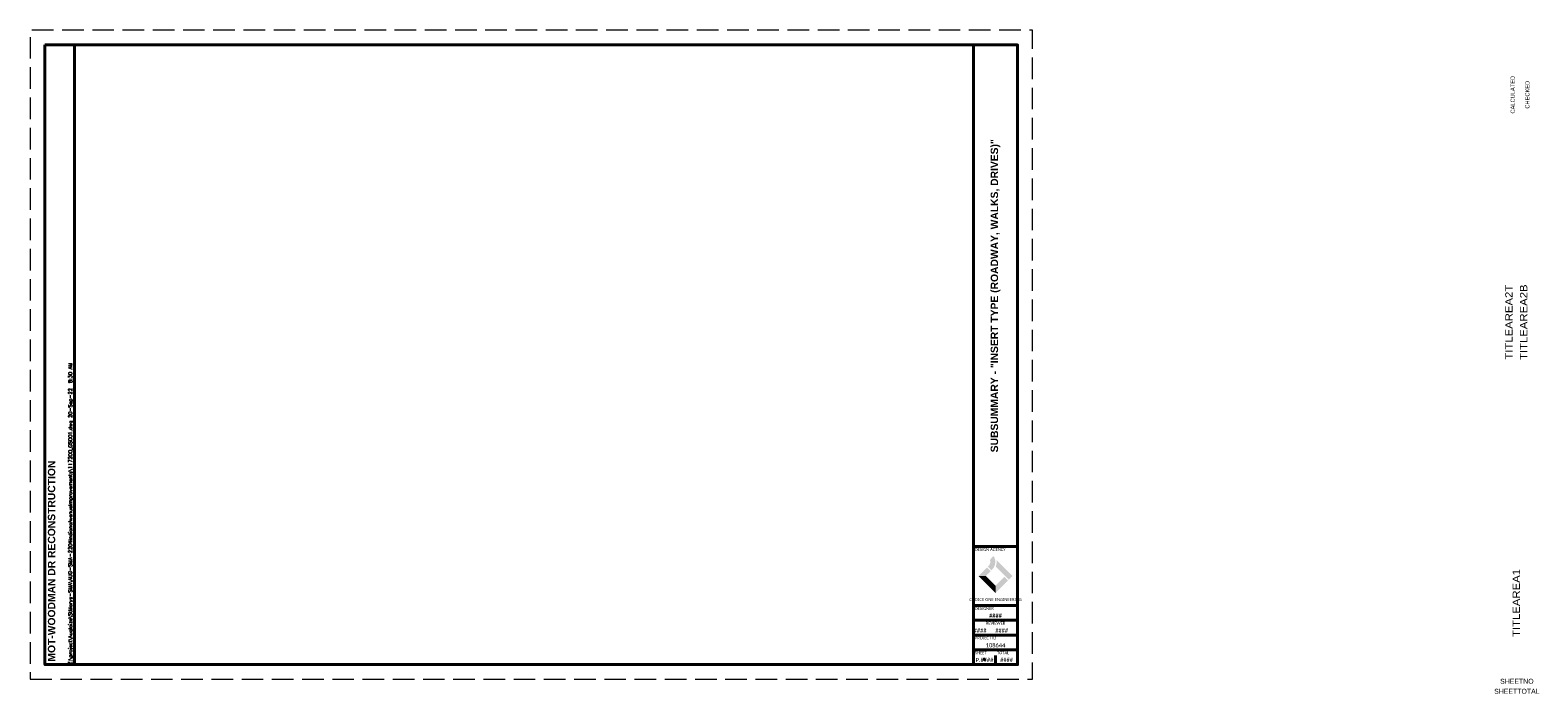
# Paper-space layout 'Layout1' of a CAD drawing. Header units: feet. Extents: x -1.5 to 49.6, y -1.1 to 21.4.
import ezdxf
from ezdxf.enums import TextEntityAlignment as Align

# ---------------------------------------------------------------- set-up
doc = ezdxf.new("R2010")
doc.units = ezdxf.units.FT
doc.header["$MEASUREMENT"] = 0
doc.linetypes.add('DGN Style 3', pattern=[1.025364, 0.732403, -0.292961])
doc.linetypes.add('OhDOT_USTN3', pattern=[0.22, 0.165, -0.055])
doc.layers.add('SH_Border', color=7, linetype='Continuous')
doc.layers.add('SH_Data', color=7, linetype='Continuous')
doc.layers.add('SH_Cut_Line', color=7, linetype='OhDOT_USTN3', lineweight=0, plot=False)
doc.layers.add('SH_Data (Construction)', color=7, linetype='Continuous', lineweight=0)
doc.layers.add('ST_Text', color=7, linetype='Continuous', lineweight=13)
doc.styles.add('DwgStamp', font='romans.shx')
doc.styles.add('Font 70-Main Title', font='txt', dxfattribs={"width": 1.15, "height": 0.25})
doc.styles.add('ONE1', font='trebuc.ttf')
doc.styles.add('Straight-Normal', font='font30.shx', dxfattribs={"height": 0.14})
doc.styles.add('Straight-Sub Title', font='font30.shx', dxfattribs={"height": 0.17})
doc.styles.add('Style-Calibri', font='calibri.ttf')
doc.styles.add('Text - LeftTop 0.1', font='arial.ttf', dxfattribs={"height": 0.1})

psp = doc.layouts.get("Layout1")

# ---------------------------------------------------------------- hatches: boundary and pattern name
at = {"layer": 'SH_Data', "true_color": 0x94d500}
h = psp.add_hatch(color=62, dxfattribs=at)
h.dxf.hatch_style = 1
h.paths.add_polyline_path([(31.081, 3.039), (30.96, 3.159), (30.676, 2.875), (30.917, 2.875)])
h.paths.add_polyline_path([(31.671, 2.723), (31.551, 2.843), (31.25, 2.542), (31.25, 2.301)])
at = {"layer": 'SH_Data', "true_color": 0x82bc00}
h = psp.add_hatch(color=62, dxfattribs=at)
h.dxf.hatch_style = 1
h.set_gradient(color1=(124, 43, 133), color2=(85, 50, 120), rotation=315, tint=1)
h.paths.add_polyline_path([(31.06, 3.425), (31.185, 3.551, -0.353311), (31.137, 3.095), (31.113, 3.071), (30.992, 3.191), (31.017, 3.216, 0.299693)])
h.paths.add_polyline_path([(31.285, 3.414, -0.134467), (31.259, 3.199), (31.583, 2.875), (31.703, 2.755), (31.824, 2.875)])
h = psp.add_hatch(color=62, dxfattribs=at)
h.dxf.hatch_style = 1
h.paths.add_polyline_path([(30.917, 2.875), (30.676, 2.875), (31.25, 2.301), (31.25, 2.542)])

# ---------------------------------------------------------------- linework, layer by layer
at = {"layer": 'SH_Border', "color": 7, "linetype": 'Continuous', "lineweight": 40}
for p, q in [((30.5, -0.125), (30.5, 20.875)), ((30.5, 3.875), (32, 3.875)), ((30.5, 1.875), (32, 1.875)), ((30.5, 1.375), (32, 1.375)), ((30.5, 0.875), (32, 0.875)), ((30.5, 0.375), (32, 0.375)), ((30.5, 0.375), (32, 0.375))]:
    psp.add_line(p, q, dxfattribs=at)
at = {"layer": 'SH_Border', "color": 7, "linetype": 'Continuous', "lineweight": 40, "flags": 128}
for points in [[(-1, 20.875), (0, 20.875), (0, -0.125), (-1, -0.125), (-1, 20.875)], [(0, 20.875), (32, 20.875), (32, -0.125), (0, -0.125), (0, 20.875)]]:
    psp.add_lwpolyline(points, close=True, dxfattribs=at)
at = {"layer": 'SH_Cut_Line', "color": 7, "linetype": 'DGN Style 3', "lineweight": 0, "flags": 128}
psp.add_lwpolyline([(-1.5, -0.625), (32.5, -0.625), (32.5, 21.375), (-1.5, 21.375), (-1.5, -0.625)], close=True, dxfattribs=at)
at = {"layer": 'SH_Data', "color": 7, "lineweight": 40}
psp.add_line((31.25, -0.125), (31.25, 0.175), dxfattribs=at)
at = {"layer": 'SH_Data (Construction)', "color": 7, "lineweight": 40}
psp.add_point((30.875, 0.05), dxfattribs=at)

# ---------------------------------------------------------------- texts
at = {"layer": 'SH_Border', "color": 7, "linetype": 'Continuous', "style": 'DwgStamp'}
psp.add_text('Z:\\project\\Auglaize\\StMarys-SMA\\AUG-SMA-2204IndianaAvenueImprovements\\117200_GS001.dwg 20-Sep-22  8:30 AM', height=0.125, rotation=90, dxfattribs=at).set_placement((-0.075, -0.125))
at = {"layer": 'SH_Data', "style": 'ONE1', "width": 0.85}
psp.add_text('CHOICE ONE ENGINEERING', height=0.1, dxfattribs=at).set_placement((31.25, 2.027), align=Align.CENTER)
at = {"layer": 'SH_Data', "insert": (-0.9, -0.025), "char_height": 0.25, "attachment_point": 1, "rotation": 90, "style": 'Style-Calibri'}
psp.add_mtext('{\\fArial|b1|i0|c0|p34;\\W1;MOT-WOODMAN DR RECONSTRUCTION}', dxfattribs=at)
at = {"layer": 'SH_Data', "linetype": 'Continuous', "char_height": 0.1, "line_spacing_factor": 0.6, "style": 'Text - LeftTop 0.1'}
for s, insert, attachment_point in [('\\fCalibri|b0|i0|c00|p39;DESIGN AGENCY', (30.55, 3.825), 1), ('\\fCalibri|b0|i0|c00|p39;DESIGNER', (30.55, 1.825), 1), ('\\fCalibri|b0|i0|c00|p39;REVIEWER', (31.25, 1.325), 2), ('\\fCalibri|b0|i0|c00|p39;PROJECT ID', (30.55, 0.825), 1), ('\\fCalibri|b0|i0|c00|p39;SHEET', (30.55, 0.325), 1), ('\\fCalibri|b0|i0|c00|p39;TOTAL', (31.3, 0.325), 1)]:
    psp.add_mtext(s, dxfattribs=dict(at, insert=insert, attachment_point=attachment_point))
at = {"layer": 'SH_Data', "char_height": 0.14, "attachment_point": 5, "style": 'Style-Calibri'}
for insert in [(31.25, 1.527), (30.728, 1.027), (31.46, 1.027)]:
    psp.add_mtext('####', dxfattribs=dict(at, insert=insert))
at = {"layer": 'SH_Data', "style": 'Straight-Normal'}
for tag, text, p in [('CALCULATED', 'CALCULATED', (48.907, 19.188)), ('CHECKED', 'CHECKED', (49.407, 19.188))]:
    psp.add_attdef(tag, text=text, height=0.14, rotation=90, dxfattribs=at).set_placement(p, align=Align.BOTTOM_CENTER)
at = {"layer": 'SH_Data', "style": 'Font 70-Main Title', "width": 1.15, "flags": 8}
for tag, text, p in [('TITLEAREA2T', 'SHEETSETUPTEMPLATE - LAYOUT1', (48.668, 11.476)), ('TITLEAREA2B', 'TITLE BLOCK TITLE LINE 2', (49.168, 11.476))]:
    psp.add_attdef(tag, text=text, height=0.25, rotation=90, dxfattribs=at).set_placement(p, align=Align.MIDDLE_CENTER)
at = {"layer": 'SH_Data', "style": 'Font 70-Main Title', "width": 1.15}
psp.add_attdef('TITLEAREA1', text='----', height=0.25, rotation=90, dxfattribs=at).set_placement((48.918, 1.96), align=Align.MIDDLE_CENTER)
at = {"layer": 'SH_Data', "style": 'Straight-Sub Title'}
for tag, text, p in [('SHEETTOTAL', '125', (48.938, -1.168)), ('SHEETNO', '----', (48.938, -0.829))]:
    psp.add_attdef(tag, text=text, height=0.17, dxfattribs=at).set_placement(p, align=Align.BOTTOM_CENTER)
at = {"layer": 'ST_Text', "color": 7, "linetype": 'Continuous', "lineweight": 0, "insert": (31.25, 12.375), "char_height": 0.25, "width": 11, "attachment_point": 5, "rotation": 90, "line_spacing_factor": 0.6, "style": 'Style-Calibri'}
psp.add_mtext('{\\fArial|b1|i0|c0|p34;\\C256;SUBSUMMARY - "INSERT TYPE (ROADWAY, WALKS, DRIVES)"}', dxfattribs=at)
at = {"layer": 'ST_Text', "color": 7, "linetype": 'Continuous', "lineweight": 0, "char_height": 0.14, "attachment_point": 5, "line_spacing_factor": 0.6, "style": 'Style-Calibri'}
for s, insert in [('108644', (31.25, 0.527)), ('P.####', (30.875, 0.027)), ('####', (31.625, 0.027))]:
    psp.add_mtext(s, dxfattribs=dict(at, insert=insert))

doc.saveas('drawing.dxf')
